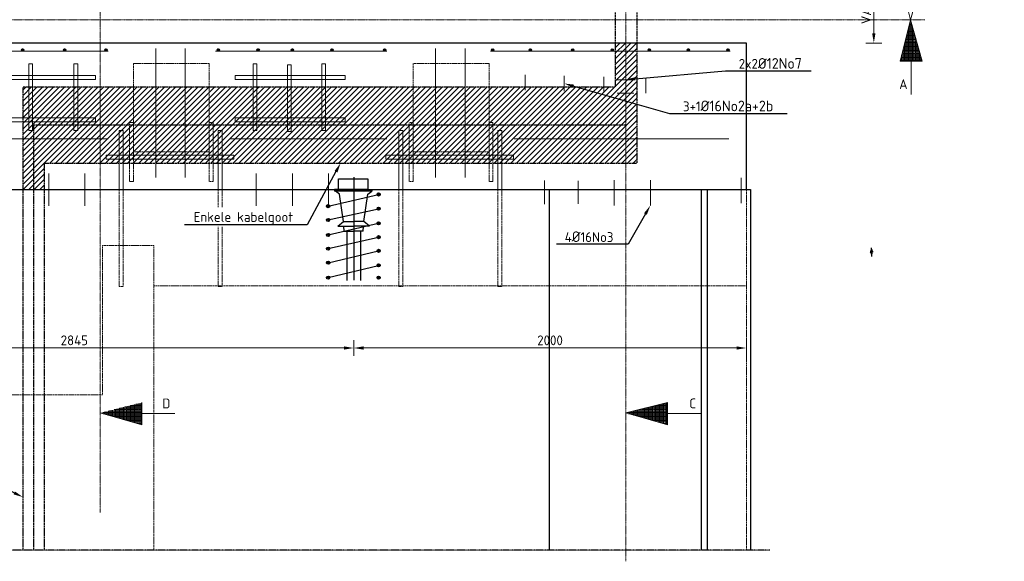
# Model space of a CAD drawing. Header units: millimetres. Extents: x -8028558 to 327273, y -63352 to 83293.
# Tile 60 of 195: x 11794 to 16808, y 4685 to 7445. Entities that reach past the tile are written whole.
import ezdxf
from ezdxf import colors
from ezdxf.entities.mleader import LeaderData, LeaderLine
from ezdxf.math import Vec2, Vec3

# ---------------------------------------------------------------- set-up
doc = ezdxf.new("R2010")
doc.units = ezdxf.units.MM
for name, pattern in [('NLCS-HIDDEN', [4, 2, -2]), ('XX-AFBREEK', [7, 4, -1, 1, -1]), ('ZZ-HIDDEN-SO', [4, 2, -2])]:
    doc.linetypes.add(name, pattern=pattern)
for name, color, linetype, lineweight in [('B-CO-BC-AANGRENZENDE CONSTRUCTIE_STAAL-A', 253, 'Continuous', 18), ('B-CO-BC-AFBREEKLIJN-G', 7, 'XX-AFBREEK', 18), ('B-CO-BC-AFBREEKLIJN-GD', 7, 'XX-AFBREEK', 25), ('B-CO-BC-AFBREEKLIJN-GN', 7, 'NLCS-HIDDEN', 13), ('B-CO-BC-BETONVORM-GD', 90, 'Continuous', 25), ('B-CO-BC-BETONVORM-GN', 10, 'ZZ-HIDDEN-SO', 13), ('B-CO-BC-BETONVORM-M', 7, 'Continuous', 18), ('B-CO-BC-BETONVORM_GEWAPEND-T70', 210, 'Continuous', 70), ('B-CO-BC-VOORSPANNING-GD', 200, 'Continuous', 25), ('B-CO-BC-WAPENING-G', 170, 'Continuous', 18), ('B-CO-BC-WAPENING-GD', 130, 'Continuous', 25), ('B-CO-BC-WAPENING-GN', 150, 'NLCS-HIDDEN', 13), ('B-CO-BC-WAPENING_HOOFDWAPENING-G', 170, 'Continuous', 18), ('B-CO-KL-OVERIG_MANTELBUIS - CENTREERLIJN-GD', 8, 'NLCS-HIDDEN', 25), ('N-CO-BC-WAPENING_LOOPLIJN-G', 10, 'Continuous', 18), ('X-XX-AL-ORIENTATIE-S', 7, 'Continuous', 25), ('X-XX-AL-VERWIJZING-T25', 7, 'Continuous', 25)]:
    doc.layers.add(name, color=color, linetype=linetype, lineweight=lineweight)
doc.layers.add('B-CO-BC-KABELGOOT-A', color=253, linetype='Continuous', lineweight=25, transparency=0.6)
doc.styles.add('NLCS-ISO', font='NLCS-ISO.ttf')
doc.styles.add('NLCS-ISO-MM20-T25', font='NLCS-ISO.ttf', dxfattribs={"height": 50})
doc.dimstyles.new('NLCS-MM20-T25-PIJL_L0_H0', dxfattribs={"dimscale": 20, "dimtxt": 2.5, "dimasz": 2.5, "dimexe": 2, "dimexo": 2, "dimgap": 0.7, "dimtad": 1, "dimdec": 0, "dimzin": 0, "dimdsep": 46, "dimtxsty": 'NLCS-ISO-MM20-T25', "dimcen": 0, "dimdle": 2, "dimclrd": 256, "dimclre": 256, "dimclrt": 256, "dimadec": 0, "dimazin": 0, "dimtfac": 1, "dimtdec": 3, "dimtofl": 0, "dimtmove": 0, "dimatfit": 3, "dimfxl": 2, "dimfxlon": 1, "dimtfillclr": 256, "dimtolj": 1, "dimtzin": 0, "dimlwd": -1, "dimlwe": -1, "dimarcsym": 0})
pattern_1 = [(45, (0, 0), (-2.8284271, 2.8284271), []), (45, (0, 2.4284), (-2.8284271, 2.8284271), []), (45, (0, 2.5284), (-2.8284271, 2.8284271), []), (45, (0, 2.6284), (-2.8284271, 2.8284271), [])]

# ---------------------------------------------------------------- blocks, each defined once
blk = doc.blocks.new('*D1617')
at = {"layer": 'B-CO-BC-BETONVORM-M', "transparency": 16777216}
for p, q in [((13494.9, 5812.2), (13494.9, 5732.2)), ((15444.8, 5772.2), (13544.9, 5772.2)), ((15494.8, 5812.2), (15494.8, 5732.2))]:
    blk.add_line(p, q, dxfattribs=at)
for points in [[(13544.9, 5780.5), (13544.9, 5763.8), (13494.9, 5772.2)], [(15444.8, 5780.5), (15444.8, 5763.8), (15494.8, 5772.2)]]:
    blk.add_solid(points, dxfattribs=at)
at = {"layer": 'B-CO-BC-BETONVORM-M', "transparency": 16777216, "insert": (14494.8, 5811.2), "char_height": 50, "attachment_point": 5, "style": 'NLCS-ISO-MM20-T25'}
blk.add_mtext('\\A1;2000', dxfattribs=at)
blk = doc.blocks.new('*D1618')
at = {"layer": 'B-CO-BC-BETONVORM-M', "transparency": 16777216}
for p, q in [((16103.6, 7638.4), (16183.6, 7638.4)), ((16143.6, 7588.4), (16143.6, 7376.4)), ((16103.6, 7326.4), (16183.6, 7326.4))]:
    blk.add_line(p, q, dxfattribs=at)
for points in [[(16135.2, 7588.4), (16151.9, 7588.4), (16143.6, 7638.4)], [(16135.2, 7376.4), (16151.9, 7376.4), (16143.6, 7326.4)]]:
    blk.add_solid(points, dxfattribs=at)
at = {"layer": 'B-CO-BC-BETONVORM-M', "transparency": 16777216, "insert": (16104.6, 7485.4), "char_height": 50, "attachment_point": 5, "rotation": 90, "style": 'NLCS-ISO-MM20-T25'}
blk.add_mtext('\\A1;VAR', dxfattribs=at)
blk = doc.blocks.new('*D1616')
at = {"layer": 'B-CO-BC-BETONVORM-M', "transparency": 16777216}
for p, q in [((10649.9, 5812.2), (10649.9, 5732.2)), ((13444.9, 5772.2), (10699.9, 5772.2)), ((13494.9, 5812.2), (13494.9, 5732.2))]:
    blk.add_line(p, q, dxfattribs=at)
for points in [[(10699.9, 5780.5), (10699.9, 5763.8), (10649.9, 5772.2)], [(13444.9, 5780.5), (13444.9, 5763.8), (13494.9, 5772.2)]]:
    blk.add_solid(points, dxfattribs=at)
at = {"layer": 'B-CO-BC-BETONVORM-M', "transparency": 16777216, "insert": (12072.4, 5811.2), "char_height": 50, "attachment_point": 5, "style": 'NLCS-ISO-MM20-T25'}
blk.add_mtext('\\A1;2845', dxfattribs=at)
blk = doc.blocks.new('Noordpeil')
at = {"linetype": 'Continuous'}
h = blk.add_hatch(color=256, dxfattribs=at)
h.paths.add_polyline_path([(0, 11.6), (-1.2, 0), (0, 0)])
h.paths.add_polyline_path([(1.2, 0), (0, 0), (0, -11.6), (2.4, -11.6)])
at = {"color": 1, "lineweight": 50}
for p, q in [((-6, 0), (-6.6, 0)), ((6, 0), (6.6, 0))]:
    blk.add_line(p, q, dxfattribs=at)
at = {"linetype": 'Continuous'}
for p, q in [((-1.2, 0), (1.2, 0)), ((0, 11.6), (0, -11.6))]:
    blk.add_line(p, q, dxfattribs=at)
for p, q in [((0, 11.6), (0, 23.7)), ((0, -11.6), (0, -21.4))]:
    blk.add_line(p, q)
blk.add_lwpolyline([(-2.4, -11.6), (2.4, -11.6), (0, 11.6)], close=True, dxfattribs=at)
for start, end in [(95.5295, 252.5813), (287.4187, 84.4705)]:
    blk.add_arc((0, 0), 6.04, start, end)
at = {"linetype": 'Continuous', "style": 'NLCS-ISO'}
for s, insert, char_height, width, attachment_point in [('{\\fNLCS-ISO|b1|i0|c0|p34;W}', (-7.7, 0), 2.5, 1.832, 6), ('{\\fNLCS-ISO|b1|i0|c0|p34;N}', (0, 16.3), 3.5, 2.175, 5), ('{\\fNLCS-ISO|b1|i0|c0|p34;E}', (7.7, 0), 2.5, 1.13, 4)]:
    blk.add_mtext(s, dxfattribs=dict(at, insert=insert, char_height=char_height, width=width, attachment_point=attachment_point))

msp = doc.modelspace()

# ---------------------------------------------------------------- hatches: boundary and pattern name
at = {"layer": 'B-CO-BC-AANGRENZENDE CONSTRUCTIE_STAAL-A'}
h = msp.add_hatch(dxfattribs=at)
h.set_pattern_fill('ACO-STAAL', color=256, pattern_type=2)
h.set_pattern_definition(pattern_1)
h.paths.add_polyline_path([(11802.9, 7290.4, 1), (11814.9, 7290.4, 1)])
h = msp.add_hatch(dxfattribs=at)
h.set_pattern_fill('ACO-STAAL', color=256, pattern_type=2)
h.set_pattern_definition(pattern_1)
h.paths.add_polyline_path([(12016.8, 7290.4, 1), (12028.8, 7290.4, 1)])
h = msp.add_hatch(dxfattribs=at)
h.set_pattern_fill('ACO-STAAL', color=256, pattern_type=2)
h.set_pattern_definition(pattern_1)
h.paths.add_polyline_path([(12227.2, 7290.4, 1), (12239.2, 7290.4, 1)])
h = msp.add_hatch(dxfattribs=at)
h.set_pattern_fill('ACO-STAAL', color=256, pattern_type=2)
h.set_pattern_definition(pattern_1)
h.paths.add_polyline_path([(12799.5, 7290.4, 1), (12811.5, 7290.4, 1)])
h = msp.add_hatch(dxfattribs=at)
h.set_pattern_fill('ACO-STAAL', color=256, pattern_type=2)
h.set_pattern_definition(pattern_1)
h.paths.add_polyline_path([(13002.4, 7290.4, 1), (13014.4, 7290.4, 1)])
h = msp.add_hatch(dxfattribs=at)
h.set_pattern_fill('ACO-STAAL', color=256, pattern_type=2)
h.set_pattern_definition(pattern_1)
h.paths.add_polyline_path([(13176.7, 7290.4, 1), (13188.7, 7290.4, 1)])
h = msp.add_hatch(dxfattribs=at)
h.set_pattern_fill('ACO-STAAL', color=256, pattern_type=2)
h.set_pattern_definition(pattern_1)
h.paths.add_polyline_path([(13377.9, 7290.4, 1), (13389.9, 7290.4, 1)])
h = msp.add_hatch(dxfattribs=at)
h.set_pattern_fill('ACO-STAAL', color=256, pattern_type=2)
h.set_pattern_definition(pattern_1)
h.paths.add_polyline_path([(13646.4, 7290.4, 1), (13658.4, 7290.4, 1)])
h = msp.add_hatch(dxfattribs=at)
h.set_pattern_fill('ACO-STAAL', color=256, pattern_type=2)
h.set_pattern_definition(pattern_1)
h.paths.add_polyline_path([(14196.7, 7290.4, 1), (14208.7, 7290.4, 1)])
h = msp.add_hatch(dxfattribs=at)
h.set_pattern_fill('ACO-STAAL', color=256, pattern_type=2)
h.set_pattern_definition(pattern_1)
h.paths.add_polyline_path([(14388.6, 7290.4, 1), (14400.6, 7290.4, 1)])
h = msp.add_hatch(dxfattribs=at)
h.set_pattern_fill('ACO-STAAL', color=256, pattern_type=2)
h.set_pattern_definition(pattern_1)
h.paths.add_polyline_path([(14604.5, 7290.4, 1), (14616.5, 7290.4, 1)])
h = msp.add_hatch(dxfattribs=at)
h.set_pattern_fill('ACO-STAAL', color=256, pattern_type=2)
h.set_pattern_definition(pattern_1)
h.paths.add_polyline_path([(14806, 7290.4, 1), (14818, 7290.4, 1)])
h = msp.add_hatch(dxfattribs=at)
h.set_pattern_fill('ACO-STAAL', color=256, pattern_type=2)
h.set_pattern_definition(pattern_1)
h.paths.add_polyline_path([(14994.1, 7290.4, 1), (15006.1, 7290.4, 1)])
h = msp.add_hatch(dxfattribs=at)
h.set_pattern_fill('ACO-STAAL', color=256, pattern_type=2)
h.set_pattern_definition(pattern_1)
h.paths.add_polyline_path([(15193.5, 7290.4, 1), (15205.5, 7290.4, 1)])
h = msp.add_hatch(dxfattribs=at)
h.set_pattern_fill('ACO-STAAL', color=256, pattern_type=2)
h.set_pattern_definition(pattern_1)
h.paths.add_polyline_path([(15395.5, 7290.4, 1), (15407.5, 7290.4, 1)])
at = {"layer": 'N-CO-BC-WAPENING_LOOPLIJN-G', "ltscale": 500, "true_color": 0x636466}
h = msp.add_hatch(dxfattribs=at)
h.set_pattern_fill('ANGLE', color=251, angle=-90)
h.set_pattern_definition([(270, (-196722.322, 1675794.739), (6.985, -1e-15), [5.08, -1.905]), (360, (-196722.322, 1675794.739), (2e-15, 6.985), [5.08, -1.905])])
h.paths.add_polyline_path([(16389.7, 7233.1), (16277.2, 7233.1), (16330, 7444.5), (16330.3, 7444.5)])
h = msp.add_hatch(dxfattribs=at)
h.set_pattern_fill('ANGLE', color=251)
h.set_pattern_definition([(0, (-1695795.6315, -159709.213), (0, 6.985), [5.08, -1.905]), (90, (-1695795.6315, -159709.213), (-6.985, 4e-16), [5.08, -1.905])])
h.paths.add_polyline_path([(12416, 5381.4), (12416, 5494), (12204.6, 5441.2), (12204.6, 5440.9)])
h = msp.add_hatch(dxfattribs=at)
h.set_pattern_fill('ANGLE', color=251)
h.set_pattern_definition([(0, (-1698472.9495, -159709.213), (0, 6.985), [5.08, -1.905]), (90, (-1698472.9495, -159709.213), (-6.985, 4e-16), [5.08, -1.905])])
h.paths.add_polyline_path([(15093.2, 5381.4), (15093.2, 5494), (14881.8, 5441.2), (14881.8, 5440.9)])

# ---------------------------------------------------------------- linework, layer by layer
at = {"layer": 'B-CO-BC-AFBREEKLIJN-G', "flags": 128}
for points in [[(12204.1, 4934.6), (12203.5, 9350)], [(14881.4, 4685.1), (14880.8, 9100.5)], [(16404, 7445.1), (-6325, 7445.1)]]:
    msp.add_lwpolyline(points, dxfattribs=at)
at = {"layer": 'B-CO-BC-AFBREEKLIJN-GD', "flags": 128}
msp.add_lwpolyline([(15614.8, 4742.3), (-5445.2, 4742.3)], dxfattribs=at)
at = {"layer": 'B-CO-BC-AFBREEKLIJN-GN', "flags": 128}
for points in [[(12477.4, 6294.2), (12216, 6294.2)], [(12216, 6294.2), (12216, 5533.5)], [(12477.4, 6088.2), (12477.4, 6294.2)], [(15494.8, 6088.2), (12477.4, 6088.2)], [(12477.4, 6088.2), (12477.4, 4742.3)], [(12216, 5533.5), (-2153.5, 5533.5)]]:
    msp.add_lwpolyline(points, dxfattribs=at)
at = {"layer": 'B-CO-BC-BETONVORM-GD', "ltscale": 500, "flags": 128}
msp.add_lwpolyline([(15494.8, 6579.1), (15494.8, 7326.4), (-5395.2, 7326.4), (-5395.2, 4742.3)], dxfattribs=at)
at = {"layer": 'B-CO-BC-BETONVORM-GD', "flags": 128}
for points in [[(-5395.2, 6579.1), (15514.8, 6579.1), (15514.8, 4742.3)], [(14489.8, 6579.1), (14489.8, 4742.3)], [(15264.8, 6579.1), (15264.8, 4742.3)], [(15294.8, 6579.1), (15294.8, 4742.3)]]:
    msp.add_lwpolyline(points, dxfattribs=at)
at = {"layer": 'B-CO-BC-BETONVORM-GN', "flags": 128}
for points in [[(15514.8, 6579.1), (15494.8, 6579.1)], [(15494.8, 6579.1), (15494.8, 4742.3)]]:
    msp.add_lwpolyline(points, dxfattribs=at)
at = {"layer": 'B-CO-BC-VOORSPANNING-GD', "ltscale": 500, "flags": 128}
for points in [[(13417.5, 6579.1), (13417.5, 6634.1)], [(13417.5, 6634.1), (13567.5, 6634.1)], [(13567.5, 6634.1), (13567.5, 6579.1)], [(13417.5, 6579.1), (13397.5, 6579.1)], [(13397.5, 6579.1), (13397.5, 6571.1)], [(13567.5, 6579.1), (13417.5, 6579.1)], [(13567.5, 6579.1), (13587.5, 6579.1)], [(13587.5, 6579.1), (13587.5, 6571.1)], [(13629.9, 6554.8), (13613.9, 6554.8)], [(13621.9, 6546.8), (13621.9, 6562.8)], [(13621.9, 6554.8), (13629.9, 6554.8)], [(13372.6, 6495.2), (13356.6, 6495.2)], [(13364.6, 6487.2), (13364.6, 6503.2)], [(13364.6, 6495.2), (13372.6, 6495.2)], [(13629.9, 6481.9), (13613.9, 6481.9)], [(13621.9, 6473.9), (13621.9, 6489.9)], [(13621.9, 6481.9), (13629.9, 6481.9)], [(13372.6, 6424.6), (13356.6, 6424.6)], [(13364.6, 6416.6), (13364.6, 6432.6)], [(13364.6, 6424.6), (13372.6, 6424.6)], [(13629.9, 6407.9), (13613.9, 6407.9)], [(13621.9, 6399.9), (13621.9, 6415.9)], [(13621.9, 6407.9), (13629.9, 6407.9)], [(13372.6, 6348.3), (13356.6, 6348.3)], [(13364.6, 6340.3), (13364.6, 6356.3)], [(13364.6, 6348.3), (13372.6, 6348.3)], [(13629.9, 6337.2), (13613.9, 6337.2)], [(13621.9, 6329.2), (13621.9, 6345.2)], [(13621.9, 6337.2), (13629.9, 6337.2)], [(13372.6, 6278.8), (13356.6, 6278.8)], [(13364.6, 6270.8), (13364.6, 6286.8)], [(13364.6, 6278.8), (13372.6, 6278.8)], [(13621.9, 6259.1), (13621.9, 6275.1)], [(13629.9, 6267.1), (13613.9, 6267.1)], [(13621.9, 6267.1), (13629.9, 6267.1)], [(13372.6, 6207), (13356.6, 6207)], [(13364.6, 6199), (13364.6, 6215)], [(13364.6, 6207), (13372.6, 6207)], [(13629.9, 6193.1), (13613.9, 6193.1)], [(13621.9, 6185.1), (13621.9, 6201.1)], [(13621.9, 6193.1), (13629.9, 6193.1)], [(13372.6, 6130.7), (13356.6, 6130.7)], [(13364.6, 6122.7), (13364.6, 6138.7)], [(13364.6, 6130.7), (13372.6, 6130.7)], [(13629.9, 6130.7), (13613.9, 6130.7)], [(13621.9, 6122.7), (13621.9, 6138.7)], [(13621.9, 6130.7), (13629.9, 6130.7)]]:
    msp.add_lwpolyline(points, dxfattribs=at)
at = {"layer": 'B-CO-BC-VOORSPANNING-GD', "ltscale": 5, "flags": 128}
for points in [[(13494.9, 6643.4), (13494.9, 6118.3)], [(13587.5, 6571.1), (13397.5, 6571.1)], [(13422.8, 6556.8), (13402.3, 6571.1)], [(13566.9, 6556.8), (13587.5, 6571.1)], [(13364.6, 6495.2), (13621.9, 6554.8)], [(13442.3, 6417.4), (13422.8, 6556.8)], [(13547.4, 6417.4), (13566.9, 6556.8)], [(13364.6, 6424.6), (13621.9, 6481.9)], [(13364.6, 6348.3), (13621.9, 6407.9)], [(13414.3, 6392.5), (13442.3, 6417.4)], [(13446.1, 6367.5), (13444.7, 6392.8)], [(13543.7, 6367.5), (13545.1, 6392.8)], [(13575.4, 6392.5), (13547.4, 6417.4)], [(13364.6, 6278.8), (13621.9, 6337.2)], [(13460.8, 6367.7), (13460.1, 6116.6)], [(13529, 6367.7), (13529.7, 6116.6)], [(13364.6, 6207), (13621.9, 6267.1)], [(13364.6, 6130.7), (13621.9, 6193.1)]]:
    msp.add_lwpolyline(points, dxfattribs=at)
at = {"layer": 'B-CO-BC-VOORSPANNING-GD', "flags": 128}
for points in [[(13414.3, 6392.5), (13494.9, 6392.5)], [(13442.3, 6417.4), (13494.9, 6417.4)], [(13547.4, 6417.4), (13494.9, 6417.4)], [(13575.4, 6392.5), (13494.9, 6392.5)], [(13446.1, 6367.5), (13494.9, 6367.5)], [(13543.7, 6367.5), (13494.9, 6367.5)]]:
    msp.add_lwpolyline(points, dxfattribs=at)
at = {"layer": 'B-CO-BC-VOORSPANNING-GD', "ltscale": 500}
for centre in [(13621.9, 6554.8), (13364.6, 6495.2), (13621.9, 6481.9), (13364.6, 6424.6), (13621.9, 6407.9), (13364.6, 6348.3), (13621.9, 6337.2), (13364.6, 6278.8), (13621.9, 6267.1), (13364.6, 6207), (13621.9, 6193.1), (13364.6, 6130.7), (13621.9, 6130.7)]:
    msp.add_circle(centre, 8, dxfattribs=at)
at = {"layer": 'B-CO-BC-WAPENING-G', "flags": 128}
for points in [[(16333.5, 7233.1), (16333.5, 7064.7)], [(12416, 5437.7), (12584.5, 5437.7)], [(15093.2, 5437.7), (15261.7, 5437.7)]]:
    msp.add_lwpolyline(points, dxfattribs=at)
at = {"layer": 'B-CO-BC-WAPENING-GD'}
for centre in [(11808.9, 7290.4), (12022.8, 7290.4), (12233.2, 7290.4), (12805.5, 7290.4), (13008.4, 7290.4), (13182.7, 7290.4), (13383.9, 7290.4), (13652.4, 7290.4), (14202.7, 7290.4), (14394.6, 7290.4), (14610.5, 7290.4), (14812, 7290.4), (15000.1, 7290.4), (15199.5, 7290.4), (15401.5, 7290.4)]:
    msp.add_circle(centre, 6, dxfattribs=at)
at = {"layer": 'B-CO-BC-WAPENING-GN'}
for points in [[(12759.5, 6771.3), (12373.6, 6771.3), (12373.6, 7222.5), (12759.5, 7222.5)], [(14184, 6771.3), (13798.1, 6771.3), (13798.1, 7222.5), (14184, 7222.5)]]:
    msp.add_lwpolyline(points, close=True, dxfattribs=at)
at = {"layer": 'B-CO-BC-WAPENING-GN', "flags": 128}
for points in [[(12353.6, 6621.3), (12353.6, 6921.3)], [(12373.6, 6921.3), (12353.6, 6921.3)], [(12779.5, 6921.3), (12759.5, 6921.3)], [(12779.5, 6771.3), (12779.5, 6921.3)], [(13778.1, 6621.3), (13778.1, 6921.3)], [(13798.1, 6921.3), (13778.1, 6921.3)], [(14204, 6921.3), (14184, 6921.3)], [(14204, 6771.3), (14204, 6921.3)], [(12373.6, 6771.3), (12373.6, 6621.3)], [(12759.5, 6621.3), (12759.5, 6771.3)], [(12779.5, 6771.3), (12779.5, 6621.3)], [(13798.1, 6771.3), (13798.1, 6621.3)], [(14184, 6621.3), (14184, 6771.3)], [(14204, 6771.3), (14204, 6621.3)], [(12373.6, 6621.3), (12353.6, 6621.3)], [(12779.5, 6621.3), (12759.5, 6621.3)], [(13798.1, 6621.3), (13778.1, 6621.3)], [(14204, 6621.3), (14184, 6621.3)], [(12300.5, 6579.1), (12300.5, 6085.4)], [(12320.5, 6085.4), (12320.5, 6579.1)], [(12804.3, 6579.1), (12804.3, 6085.4)], [(12824.3, 6085.4), (12824.3, 6579.1)], [(13725, 6579.1), (13725, 6085.4)], [(13745, 6085.4), (13745, 6579.1)], [(14228.9, 6579.1), (14228.9, 6085.4)], [(14248.9, 6085.4), (14248.9, 6579.1)], [(12300.5, 6085.4), (12320.5, 6085.4)], [(12804.3, 6085.4), (12824.3, 6085.4)], [(13725, 6085.4), (13745, 6085.4)], [(14228.9, 6085.4), (14248.9, 6085.4)]]:
    msp.add_lwpolyline(points, dxfattribs=at)
at = {"layer": 'B-CO-BC-WAPENING_HOOFDWAPENING-G', "flags": 128}
for points in [[(12245.3, 7284.4), (11412.2, 7284.4)], [(12487.4, 6824.5), (12487.4, 7298.3)], [(12637.4, 6828.3), (12637.4, 7298.3)], [(13664.5, 7284.4), (12791.7, 7284.4)], [(13912, 6824.5), (13912, 7298.3)], [(14061.9, 6828.3), (14061.9, 7298.3)], [(15412.1, 7284.4), (14191.3, 7284.4)], [(14367.7, 7164.2), (14367.7, 7086.1)], [(14567.1, 7159.2), (14567.1, 7081.1)], [(14769.1, 7154.2), (14769.1, 7076)], [(14982.4, 7148.8), (14982.4, 7070.7)], [(12245.3, 6838.9), (11455.4, 6838.9)], [(12487.4, 6824.5), (12487.4, 6641)], [(12637.4, 6828.3), (12637.4, 6641)], [(13664.5, 6838.9), (12865, 6838.9)], [(13912, 6824.5), (13912, 6641)], [(14061.9, 6828.3), (14061.9, 6641)], [(15404.5, 6838.9), (14312, 6838.9)], [(11942.2, 6496.9), (11942.2, 6661.3)], [(12126.3, 6496.9), (12126.3, 6661.3)], [(12998.4, 6496.9), (12998.4, 6661.3)], [(13182.6, 6496.9), (13182.6, 6661.3)], [(13366.7, 6496.9), (13366.7, 6661.3)], [(14466.8, 6505.6), (14466.8, 6625.3)], [(14637.3, 6506.9), (14637.3, 6624.1)], [(14821.4, 6498.5), (14821.4, 6627.4)], [(15005.6, 6498.5), (15005.6, 6627.4)], [(15467.5, 6510.1), (15467.5, 6638.9)]]:
    msp.add_lwpolyline(points, dxfattribs=at)
at = {"layer": 'B-CO-BC-WAPENING_HOOFDWAPENING-G'}
for points in [[(11840.1, 6880.4), (11840.1, 7220.4), (11860.1, 7220.4), (11860.1, 6880.4)], [(12070, 6880.4), (12070, 7220.4), (12090, 7220.4), (12090, 6880.4)], [(12982.2, 6880.4), (12982.2, 7220.4), (13002.2, 7220.4), (13002.2, 6880.4)], [(13332.1, 6880.4), (13332.1, 7220.4), (13352.1, 7220.4), (13352.1, 6880.4)], [(13157.2, 6876), (13157.2, 7216), (13177.2, 7216), (13177.2, 6876)], [(11529.4, 7140.3), (11529.4, 7160.3), (12179.4, 7160.3), (12179.4, 7140.3)], [(12891.2, 7160.3), (12891.2, 7140.3), (13451.2, 7140.3), (13451.2, 7160.3)], [(11529.4, 6924.6), (11529.4, 6944.6), (12179.4, 6944.6), (12179.4, 6924.6)], [(12891.2, 6944.6), (12891.2, 6924.6), (13451.2, 6924.6), (13451.2, 6944.6)], [(12234.3, 6735.3), (12234.3, 6755.3), (12884.3, 6755.3), (12884.3, 6735.3)], [(13658.8, 6735.3), (13658.8, 6755.3), (14308.8, 6755.3), (14308.8, 6735.3)]]:
    msp.add_lwpolyline(points, close=True, dxfattribs=at)
at = {"layer": 'B-CO-BC-WAPENING_HOOFDWAPENING-G', "ltscale": 500, "flags": 128}
for points in [[(14921, 7139.6), (14836.6, 7139.6)], [(14921, 7071.3), (14836.6, 7071.3)]]:
    msp.add_lwpolyline(points, dxfattribs=at)
at = {"layer": 'B-CO-BC-WAPENING_HOOFDWAPENING-G'}
for points in [[(12320.5, 6579.1), (12320.5, 6880.4), (12300.5, 6880.4), (12300.5, 6579.1)], [(12824.3, 6579.1), (12824.3, 6880.4), (12804.3, 6880.4), (12804.3, 6579.1)], [(13745, 6579.1), (13745, 6880.4), (13725, 6880.4), (13725, 6579.1)], [(14248.9, 6579.1), (14248.9, 6880.4), (14228.9, 6880.4), (14228.9, 6579.1)]]:
    msp.add_lwpolyline(points, dxfattribs=at)
at = {"layer": 'B-CO-KL-OVERIG_MANTELBUIS - CENTREERLIJN-GD'}
for p, q in [((11811, 7102.8), (14826, 7102.8)), ((11866, 4742.3), (11866, 6908.9)), ((11866, 6908.9), (14881.1, 6908.9)), ((11921, 6714.9), (14936.1, 6714.9))]:
    msp.add_line(p, q, dxfattribs=at)
at = {"layer": 'B-CO-KL-OVERIG_MANTELBUIS - CENTREERLIJN-GD', "flags": 128}
for points in [[(14825.8, 9497.1), (14826, 7102.8)], [(14935.8, 9497.1), (14936.1, 6714.9)], [(11811, 4742.3), (11811, 7102.8)], [(11921, 4742.3), (11921, 6714.9)]]:
    msp.add_lwpolyline(points, dxfattribs=at)
at = {"layer": 'N-CO-BC-WAPENING_LOOPLIJN-G', "ltscale": 500, "flags": 128}
for points in [[(16330.1, 7445.1), (16277.2, 7657.1)], [(16389.7, 7657.1), (16330.1, 7445.1)], [(16330.1, 7445.1), (16277.2, 7233.1)], [(16389.7, 7233.1), (16330.1, 7445.1)], [(16277.2, 7233.1), (16389.7, 7233.1)], [(12416, 5494), (12416, 5381.4)], [(14881.2, 5441), (15093.2, 5494)], [(15093.2, 5494), (15093.2, 5381.4)], [(12416, 5381.4), (12204.1, 5441)], [(15093.2, 5381.4), (14881.2, 5441)]]:
    msp.add_lwpolyline(points, dxfattribs=at)

# ---------------------------------------------------------------- block references
at = {"layer": 'X-XX-AL-ORIENTATIE-S', "rotation": 180}
msp.add_blockref('Noordpeil', (16132.4, 6261.6), dxfattribs=at)

# ---------------------------------------------------------------- texts
at = {"layer": 'B-CO-BC-BETONVORM_GEWAPEND-T70', "ltscale": 500, "char_height": 50, "style": 'NLCS-ISO-MM20-T25'}
for s, insert, attachment_point in [('A', (16272.5, 7141.6), 1), ('C', (15238.3, 5514.7), 3), ('D', (12561.2, 5514.7), 3)]:
    msp.add_mtext_dynamic_manual_height_columns(s, width=332.893, gutter_width=35, heights=[0], dxfattribs=dict(at, insert=insert, attachment_point=attachment_point))

# ---------------------------------------------------------------- dimensions: what is measured, and where the dimension line sits
at = {"layer": 'B-CO-BC-BETONVORM-M'}
dim = msp.add_linear_dim(base=(16143.6, 7326.4), p1=(15714.8, 7638.4), p2=(15494.8, 7326.4), angle=90, text='VAR', dimstyle='NLCS-MM20-T25-PIJL_L0_H0', dxfattribs=at)
dim.commit()
dim.dimension.update_dxf_attribs({"geometry": '*D1618', "text_midpoint": (16143.6, 7485.4), "dimtype": 160})
for base, p1, p2, picture, middle in [((10649.9, 5772.2), (13494.9, 6579.1), (10649.9, 6579.1), '*D1616', (12072.4, 5811.2)), ((13494.9, 5772.2), (15494.8, 6579.1), (13494.9, 6579.1), '*D1617', (14494.8, 5811.2))]:
    dim = msp.add_linear_dim(base=base, p1=p1, p2=p2, angle=180, dimstyle='NLCS-MM20-T25-PIJL_L0_H0', dxfattribs=at)
    dim.commit()
    dim.dimension.update_dxf_attribs({"geometry": picture, "text_midpoint": middle})

# ---------------------------------------------------------------- leaders
at = {"layer": 'X-XX-AL-VERWIJZING-T25'}
ml = msp.add_multileader_mtext('Standard', dxfattribs=at)
ml.set_content('1 Kabel in voegspleet', color=256, style='NLCS-ISO-MM20-T25')
ml.set_leader_properties(color=256, linetype='ByLayer', lineweight=-1)
ml.build(insert=Vec2(0, 0))
ml.multileader.update_dxf_attribs({"text_left_attachment_type": 5, "text_right_attachment_type": 5, "dogleg_length": 50, "arrow_head_size": 50})
ctx = ml.context
ctx.base_point, ctx.char_height, ctx.arrow_head_size, ctx.landing_gap_size, ctx.plane_origin = Vec3(2744.9, 7363.8), 50, 50, 18, Vec3(3842.1, 7348.1)
ctx.left_attachment, ctx.right_attachment = 5, 5
notes = []
notes.append((ctx, [(1, (1, 1, 0), (3480.9, 7363.8), (-1, 0), 50, [(0, [(3594.3, 7326.4)], 0, [])])]))
ctx.mtext.insert, ctx.mtext.width, ctx.mtext.flow_direction = Vec3(2762.9, 7428.8), 19768.594, 5
ml = msp.add_multileader_mtext('Standard', dxfattribs=at)
ml.set_content('Stekken 72{\\H1.08333x;Ø\\H1x;12No5}', color=256, style='NLCS-ISO-MM20-T25')
ml.set_leader_properties(color=256, linetype='ByLayer', lineweight=-1)
ml.build(insert=Vec2(0, 0))
ml.multileader.update_dxf_attribs({"text_left_attachment_type": 5, "text_right_attachment_type": 5, "dogleg_length": 50, "arrow_head_size": 50})
ctx = ml.context
ctx.base_point, ctx.char_height, ctx.arrow_head_size, ctx.landing_gap_size, ctx.plane_origin = Vec3(4264.1, 7369.7), 50, 50, 18, Vec3(4319.1, 7416)
ctx.left_attachment, ctx.right_attachment = 5, 5
notes.append((ctx, [(0, (1, 1, 0), (4214.1, 7369.7), (1, 0), 50, [(0, [(4071.3, 7290.4)], 0, [])])]))
ctx.mtext.insert, ctx.mtext.width, ctx.mtext.flow_direction = Vec3(4282.1, 7434.7), 19768.594, 5
ml = msp.add_multileader_mtext('Standard', dxfattribs=at)
ml.set_content('2x2{\\H1.08333x;Ø12No7}', color=256, style='NLCS-ISO-MM20-T25')
ml.set_leader_properties(color=256, linetype='ByLayer', lineweight=-1)
ml.build(insert=Vec2(0, 0))
ml.multileader.update_dxf_attribs({"text_left_attachment_type": 5, "text_right_attachment_type": 5, "dogleg_length": 50, "arrow_head_size": 50})
ctx = ml.context
ctx.base_point, ctx.char_height, ctx.arrow_head_size, ctx.landing_gap_size, ctx.plane_origin = Vec3(15437.7, 7184.6), 50, 50, 18, Vec3(13640.3, 7212.7)
ctx.left_attachment, ctx.right_attachment = 5, 5
notes.append((ctx, [(0, (1, 1, 0), (15387.7, 7184.6), (1, 0), 50, [(0, [(14878.8, 7139.6)], 0, [])])]))
ctx.mtext.insert, ctx.mtext.width, ctx.mtext.flow_direction = Vec3(15455.7, 7249.6), 13466.668, 5
ml = msp.add_multileader_mtext('Standard', dxfattribs=at)
ml.set_content('3+1{\\H1.08333x;Ø\\H1x;16No2a+2b}', color=256, style='NLCS-ISO-MM20-T25')
ml.set_leader_properties(color=256, linetype='ByLayer', lineweight=-1)
ml.build(insert=Vec2(0, 0))
ml.multileader.update_dxf_attribs({"text_left_attachment_type": 5, "text_right_attachment_type": 5, "dogleg_length": 50, "arrow_head_size": 50})
ctx = ml.context
ctx.base_point, ctx.char_height, ctx.arrow_head_size, ctx.landing_gap_size, ctx.plane_origin = Vec3(15153.9, 6967.8), 50, 50, 18, Vec3(14597.9, 7014.2)
ctx.left_attachment, ctx.right_attachment = 5, 5
notes.append((ctx, [(0, (1, 1, 0), (15103.9, 6967.8), (1, 0), 50, [(0, [(14567.1, 7120.1)], 0, [])])]))
ctx.mtext.insert, ctx.mtext.width, ctx.mtext.flow_direction = Vec3(15171.9, 7032.8), 17045.571, 5
ml = msp.add_multileader_mtext('Standard', dxfattribs=at)
ml.set_content('4{\\H1.08333x;Ø\\H1x;12No9a,b}', color=256, style='NLCS-ISO-MM20-T25')
ml.set_leader_properties(color=256, linetype='ByLayer', lineweight=-1)
ml.build(insert=Vec2(0, 0))
ml.multileader.update_dxf_attribs({"text_left_attachment_type": 5, "text_right_attachment_type": 5, "dogleg_length": 50, "arrow_head_size": 50})
ctx = ml.context
ctx.base_point, ctx.char_height, ctx.arrow_head_size, ctx.landing_gap_size, ctx.plane_origin = Vec3(2555, 6323.9), 50, 50, 18, Vec3(2296.6, 6370.3)
ctx.left_attachment, ctx.right_attachment = 5, 5
notes.append((ctx, [(0, (1, 1, 0), (2505, 6323.9), (1, 0), 50, [(0, [(2425.4, 6607.4)], 0, [])])]))
ctx.mtext.insert, ctx.mtext.width, ctx.mtext.flow_direction = Vec3(2573, 6388.9), 19735.353, 5
ml = msp.add_multileader_mtext('Standard', dxfattribs=at)
ml.set_content('4{\\H1.08333x;Ø}16No3', color=256, style='NLCS-ISO-MM20-T25')
ml.set_leader_properties(color=256, linetype='ByLayer', lineweight=-1)
ml.build(insert=Vec2(0, 0))
ml.multileader.update_dxf_attribs({"text_left_attachment_type": 5, "text_right_attachment_type": 5, "dogleg_length": 50, "arrow_head_size": 50})
ctx = ml.context
ctx.base_point, ctx.char_height, ctx.arrow_head_size, ctx.landing_gap_size, ctx.plane_origin = Vec3(14551.6, 6301.5), 50, 50, 18, Vec3(15005.6, 6498.5)
ctx.left_attachment, ctx.right_attachment = 5, 5
notes.append((ctx, [(0, (1, 1, 0), (14891.8, 6301.5), (-1, 0), 50, [(0, [(15005.6, 6498.5)], 0, [])])]))
ctx.mtext.insert, ctx.mtext.flow_direction = Vec3(14569.6, 6366.5), 5
ml = msp.add_multileader_mtext('Standard', dxfattribs=at)
ml.set_content('1 buis Ø110xØ103 Hostalit-Z\\P(buis 100mm uitstek)', color=256, style='NLCS-ISO-MM20-T25')
ml.set_leader_properties(color=256, linetype='ByLayer', lineweight=-1)
ml.build(insert=Vec2(0, 0))
ml.multileader.update_dxf_attribs({"text_left_attachment_type": 5, "text_right_attachment_type": 5, "dogleg_length": 50, "arrow_head_size": 50})
ctx = ml.context
ctx.base_point, ctx.char_height, ctx.arrow_head_size, ctx.landing_gap_size, ctx.plane_origin = Vec3(10747.5, 5071.5), 50, 50, 18, Vec3(10517.5, 5081.7)
ctx.left_attachment, ctx.right_attachment = 5, 5
notes.append((ctx, [(1, (1, 1, 0), (11688.5, 5071.5), (-1, 0), 50, [(0, [(11811, 5012.1)], 0, [])])]))
ctx.mtext.insert, ctx.mtext.width, ctx.mtext.flow_direction = Vec3(10765.5, 5219.9), 13466.668, 5
for ctx, leaders in notes:
    for number, flags, end, landing, length, lines in leaders:
        leader = LeaderData()
        leader.index, (leader.has_last_leader_line, leader.has_dogleg_vector, leader.attachment_direction) = number, flags
        leader.last_leader_point, leader.dogleg_vector, leader.dogleg_length = Vec3(end), Vec3(landing), length
        for number, points, colour, breaks in lines:
            line = LeaderLine()
            line.index, line.vertices, line.color, line.breaks = number, Vec3.list(points), colors.encode_raw_color(colour), breaks
            leader.lines.append(line)
        ctx.leaders.append(leader)

# ---------------------------------------------------------------- next in the draw order: leaders
ml = msp.add_multileader_mtext('Standard', dxfattribs=at)
ml.set_content('Enkele kabelgoot', color=256, style='NLCS-ISO-MM20-T25')
ml.set_leader_properties(color=256, linetype='ByLayer', lineweight=-1)
ml.build(insert=Vec2(0, 0))
ml.multileader.update_dxf_attribs({"text_left_attachment_type": 5, "text_right_attachment_type": 5, "dogleg_length": 50, "arrow_head_size": 50})
ctx = ml.context
ctx.base_point, ctx.char_height, ctx.arrow_head_size, ctx.landing_gap_size, ctx.plane_origin = Vec3(12662.1, 6399.9), 50, 50, 18, Vec3(13428.6, 6714.9)
ctx.left_attachment, ctx.right_attachment = 5, 5
notes = []
notes.append((ctx, [(0, (1, 1, 0), (13258.1, 6399.9), (-1, 0), 50, [(0, [(13428.6, 6714.9)], 0, [])])]))
ctx.mtext.insert, ctx.mtext.flow_direction = Vec3(12680.1, 6464.9), 5
ctx.mtext.has_bg_fill, ctx.mtext.bg_color, ctx.mtext.bg_scale_factor, ctx.mtext.bg_transparency, ctx.mtext.use_window_bg_color = 1, -1027028792, 1.5, 0, 1
for ctx, leaders in notes:
    for number, flags, end, landing, length, lines in leaders:
        leader = LeaderData()
        leader.index, (leader.has_last_leader_line, leader.has_dogleg_vector, leader.attachment_direction) = number, flags
        leader.last_leader_point, leader.dogleg_vector, leader.dogleg_length = Vec3(end), Vec3(landing), length
        for number, points, colour, breaks in lines:
            line = LeaderLine()
            line.index, line.vertices, line.color, line.breaks = number, Vec3.list(points), colors.encode_raw_color(colour), breaks
            leader.lines.append(line)
        ctx.leaders.append(leader)

# ---------------------------------------------------------------- next in the draw order: hatches: boundary and pattern name
at = {"layer": 'B-CO-BC-KABELGOOT-A'}
h = msp.add_hatch(dxfattribs=at)
h.set_pattern_fill('ACO-BETON_GEWAPEND-SODMM', color=256, scale=10, pattern_type=2)
h.set_pattern_definition([(45, (0, 0), (-14.142136, 14.142136), [])])
h.paths.add_polyline_path([(11811, 6579.1), (11811, 7102.8), (14826, 7102.8), (14826, 7326.4), (14936, 7326.4), (14936, 6714.9), (11921, 6714.9), (11921, 6579.1)])

doc.saveas('drawing.dxf')
